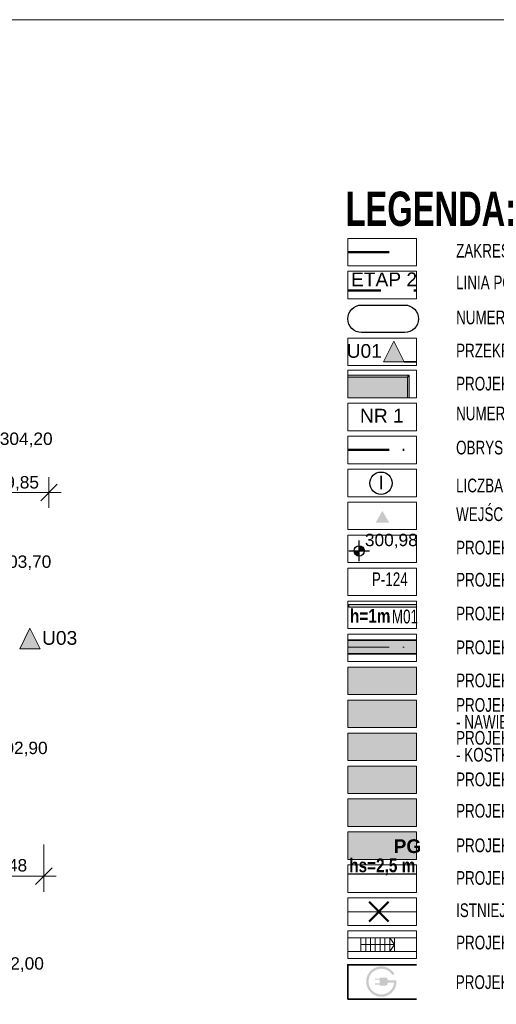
# Model space of a CAD drawing. Extents: x 3 to 280, y 3 to 294.
# Tile 13 of 15: x 132 to 167, y 222 to 294. Entities that reach past the tile are written whole.
import ezdxf
from ezdxf.xclip import XClip

# ---------------------------------------------------------------- set-up
doc = ezdxf.new("R2010")
doc.units = 0
doc.header["$MEASUREMENT"] = 0
doc.header["$XCLIPFRAME"] = 0
for name, pattern in [('Kropki i Kreski', [3.6, 1.8, -0.9, 0, -0.9]), ('Kropki i Kreski 2', [2.5, 1.5, -0.5, 0, -0.5]), ('Kropki przerywana 1', [2.5, 1.5, -1]), ('Przerywana', [2.4, 1.2, -1.2])]:
    doc.linetypes.add(name, pattern=pattern)
for name, color, linetype in [('FORMA - Arch 01 - 820-G Rysunki Obrazki', 7, 'Continuous'), ('FORMA - Arch 01 - PZT 0 ZAKRES OPRACOWANIA', 7, 'Continuous'), ('FORMA - Arch 01 - PZT 1 Strefy', 7, 'Continuous'), ('FORMA - Arch 01 - PZT 2 Budynki', 7, 'Continuous'), ('FORMA - Arch 01 - PZT 2 Inne obiekty', 7, 'Continuous'), ('FORMA - Arch 01 - PZT-3 Ukształtowanie terenu', 7, 'Continuous'), ('FORMA - Arch 01 - PZT-3 Zagospodarowanie', 7, 'Continuous'), ('FORMA - Arch 01 - PZT-5 Opisy ogólne', 7, 'Continuous'), ('FORMA - Arch 01 - PZT-5 Opisy ogólne - Opisy szczegółowe', 7, 'Continuous')]:
    doc.layers.add(name, color=color, linetype=linetype)
doc.styles.add('STYL_AUTOMATYCZNY_12', font='arial.ttf')
doc.styles.add('STYL_AUTOMATYCZNY_2', font='arial.ttf')
doc.styles.add('STYL_AUTOMATYCZNY_4', font='arial.ttf', dxfattribs={"width": 0.7})
doc.styles.add('STYL_AUTOMATYCZNY_7', font='arial.ttf', dxfattribs={"width": 0.7})
doc.styles.add('STYL_AUTOMATYCZNY_8', font='arial.ttf')
doc.styles.add('STYL_AUTOMATYCZNY_9', font='arial.ttf', dxfattribs={"width": 0.8})
doc.linetypes.add('Symbol (2)', pattern='A,0,[1,U02 PROJEKT ZAGOSPODAROWANIA TERENU1.Shx,S=0.007937,R=0,X=0,Y=0],-1,0', length=1)
picture_1 = doc.add_image_def('image1.tif', size_in_pixel=(6031, 4529))

# ---------------------------------------------------------------- blocks, each defined once
blk = doc.blocks.new('Rysunek_1_4', base_point=(290898.113, 247147.311))
at = {"color": 7, "lineweight": 13}
image = blk.add_image(picture_1, insert=(10.711, 323.422), size_in_units=(255.31, 191.72), rotation=-102.12959, dxfattribs=at)
image.set_boundary_path([(-0.5, -0.5), (6030.5, 4528.5)])
blk = doc.blocks.new('Rysunek_2_2', base_point=(291191.997, 247298.698))
at = {"linetype": 'Continuous', "lineweight": 0, "true_color": 0xf0e6d9}
blk.add_hatch(color=254, dxfattribs=at).paths.add_polyline_path([(160.715, 268.071), (156.38, 268.071), (156.38, 266.577), (158.781, 266.577), (160.715, 266.577)])
at = {"linetype": 'Continuous', "lineweight": 25}
for points in [[(157.21, 255.429), (157.585, 255.429), (157.556, 255.573), (157.475, 255.694), (157.353, 255.776), (157.21, 255.804)], [(157.21, 255.429), (156.835, 255.429), (156.863, 255.286), (156.944, 255.164), (157.066, 255.083), (157.21, 255.054)]]:
    blk.add_hatch(color=6, dxfattribs=at).paths.add_polyline_path(points)
at = {"linetype": 'Continuous', "lineweight": 0, "true_color": 0x69697f}
blk.add_hatch(color=8, dxfattribs=at).paths.add_polyline_path([(156.38, 248.937), (156.38, 247.937), (161.38, 247.937), (161.38, 248.937)])
at = {"linetype": 'Continuous', "lineweight": 0, "true_color": 0x606060}
blk.add_hatch(color=251, dxfattribs=at).paths.add_polyline_path([(156.38, 244.977), (161.38, 244.977), (161.38, 246.977), (156.38, 246.977)])
at = {"linetype": 'Continuous', "lineweight": 0, "true_color": 0x4b7a78}
blk.add_hatch(color=137, dxfattribs=at).paths.add_polyline_path([(156.38, 240.177), (161.38, 240.177), (161.38, 242.177), (156.38, 242.177)])
at = {"linetype": 'Continuous', "lineweight": 0, "true_color": 0x5d3b71}
blk.add_hatch(color=197, dxfattribs=at).paths.add_polyline_path([(156.38, 237.777), (161.38, 237.777), (161.38, 239.777), (156.38, 239.777)])
at = {"linetype": 'Continuous', "lineweight": 0, "true_color": 0x577933}
blk.add_hatch(color=77, dxfattribs=at).paths.add_polyline_path([(156.38, 235.377), (161.38, 235.377), (161.38, 237.377), (156.38, 237.377)])
at = {"linetype": 'Continuous', "lineweight": 0, "true_color": 0x7c7938}
blk.add_hatch(color=57, dxfattribs=at).paths.add_polyline_path([(156.38, 232.977), (161.38, 232.977), (161.38, 234.977), (156.38, 234.977)])
at = {"layer": 'FORMA - Arch 01 - PZT 1 Strefy', "linetype": 'Continuous', "lineweight": 0, "true_color": 0x786554}
blk.add_hatch(color=37, dxfattribs=at).paths.add_polyline_path([(156.38, 242.577), (161.38, 242.577), (161.38, 244.577), (156.38, 244.577)])
at = {"layer": 'FORMA - Arch 01 - PZT 2 Budynki', "linetype": 'Continuous', "lineweight": 0, "true_color": 0x000000}
for points in [[(160.715, 268.211), (156.38, 268.211), (156.38, 268.071), (160.715, 268.071)], [(160.715, 268.071), (160.855, 268.211), (160.715, 268.211)], [(160.715, 268.071), (160.855, 268.071), (160.855, 268.211)], [(160.715, 268.071), (160.715, 266.577), (160.855, 266.577), (160.855, 268.071)], [(158.396, 257.478), (159.396, 257.478), (158.896, 258.344)]]:
    blk.add_hatch(color=18, dxfattribs=at).paths.add_polyline_path(points)
at = {"layer": 'FORMA - Arch 01 - PZT 2 Inne obiekty', "linetype": 'Continuous', "lineweight": 13, "true_color": 0xbb77e3}
blk.add_hatch(color=191, dxfattribs=at).paths.add_polyline_path([(161.383, 251.54), (156.455, 251.54), (156.455, 251.34), (161.383, 251.34)])
at = {"layer": 'FORMA - Arch 01 - PZT-3 Zagospodarowanie', "linetype": 'Continuous', "lineweight": 13}
blk.add_hatch(color=8, dxfattribs=at).paths.add_polyline_path([(159.776, 224.641, 8.91932), (159.921, 224.174), (159.287, 224.174), (159.287, 224.217, 0.414214), (159.117, 224.386), (158.692, 224.386), (158.692, 224.302), (158.353, 224.302), (158.353, 224.217), (158.692, 224.217), (158.692, 223.962), (158.353, 223.962), (158.353, 223.877), (158.692, 223.877), (158.692, 223.792), (159.117, 223.792, 0.414214), (159.287, 223.962), (159.287, 224.004), (159.75, 224.004, -6.456643), (159.629, 224.556)])
at = {"layer": 'FORMA - Arch 01 - PZT-5 Opisy ogólne', "linetype": 'Continuous', "lineweight": 0, "true_color": 0x000000}
blk.add_hatch(color=18, dxfattribs=at).paths.add_polyline_path([(158.985, 269.186), (160.485, 269.186), (159.735, 270.686)])
at = {"color": 7, "linetype": 'Continuous', "lineweight": 13, "ltscale": 2}
for p, q in [((161.38, 278.177), (156.38, 278.177)), ((156.38, 278.177), (156.38, 276.177)), ((161.38, 276.177), (161.38, 278.177)), ((156.38, 276.177), (161.38, 276.177)), ((161.38, 275.777), (156.38, 275.777)), ((156.38, 275.777), (156.38, 273.777)), ((161.38, 273.777), (161.38, 275.777)), ((156.38, 273.777), (161.38, 273.777)), ((161.38, 270.922), (156.38, 270.922)), ((156.38, 270.922), (156.38, 268.922)), ((161.38, 268.922), (161.38, 270.922)), ((156.38, 268.922), (161.38, 268.922)), ((161.38, 268.577), (156.38, 268.577)), ((156.38, 268.577), (156.38, 266.577)), ((161.38, 266.577), (161.38, 268.577)), ((156.38, 266.577), (161.38, 266.577)), ((161.38, 266.177), (156.38, 266.177)), ((156.38, 266.177), (156.38, 264.177)), ((161.38, 264.177), (161.38, 266.177)), ((156.38, 264.177), (161.38, 264.177)), ((161.38, 263.777), (156.38, 263.777)), ((156.38, 263.777), (156.38, 261.777)), ((161.38, 261.777), (161.38, 263.777)), ((156.38, 261.777), (161.38, 261.777)), ((161.38, 261.377), (156.38, 261.377)), ((156.38, 261.377), (156.38, 259.377)), ((161.38, 259.377), (161.38, 261.377)), ((156.38, 259.377), (161.38, 259.377)), ((161.38, 258.977), (156.38, 258.977)), ((156.38, 258.977), (156.38, 256.977)), ((161.38, 256.977), (161.38, 258.977)), ((156.38, 256.977), (161.38, 256.977)), ((161.38, 254.177), (156.38, 254.177)), ((156.38, 254.177), (156.38, 252.177)), ((161.38, 252.177), (161.38, 254.177)), ((156.38, 252.177), (161.38, 252.177)), ((161.38, 251.777), (156.38, 251.777)), ((156.38, 251.777), (156.38, 249.777)), ((161.38, 249.777), (161.38, 251.777)), ((156.38, 249.777), (161.38, 249.777)), ((161.38, 249.377), (156.38, 249.377)), ((156.38, 249.377), (156.38, 247.377)), ((161.38, 247.377), (161.38, 249.377)), ((156.38, 247.377), (161.38, 247.377)), ((161.38, 246.977), (156.38, 246.977)), ((156.38, 246.977), (156.38, 244.977)), ((161.38, 244.977), (161.38, 246.977)), ((156.38, 244.977), (161.38, 244.977)), ((161.38, 244.577), (156.38, 244.577)), ((156.38, 244.577), (156.38, 242.577)), ((161.38, 242.577), (161.38, 244.577)), ((156.38, 242.577), (161.38, 242.577)), ((156.38, 242.177), (156.38, 240.177)), ((161.38, 242.177), (156.38, 242.177)), ((161.38, 240.177), (161.38, 242.177)), ((156.38, 240.177), (161.38, 240.177)), ((161.38, 239.777), (156.38, 239.777)), ((156.38, 239.777), (156.38, 237.777)), ((161.38, 237.777), (161.38, 239.777)), ((156.38, 237.777), (161.38, 237.777)), ((161.38, 237.377), (156.38, 237.377)), ((156.38, 237.377), (156.38, 235.377)), ((161.38, 235.377), (161.38, 237.377)), ((156.38, 235.377), (161.38, 235.377)), ((161.38, 234.977), (156.38, 234.977)), ((156.38, 234.977), (156.38, 232.977)), ((161.38, 232.977), (161.38, 234.977)), ((156.38, 232.977), (161.38, 232.977)), ((161.38, 232.577), (156.38, 232.577)), ((156.38, 232.577), (156.38, 230.577)), ((161.38, 230.577), (161.38, 232.577)), ((156.38, 230.577), (161.38, 230.577)), ((161.38, 230.177), (156.38, 230.177)), ((156.38, 230.177), (156.38, 228.177)), ((161.38, 228.177), (161.38, 230.177)), ((156.38, 228.177), (161.38, 228.177)), ((161.38, 227.777), (156.38, 227.777)), ((156.38, 227.777), (156.38, 225.777)), ((161.38, 225.777), (161.38, 227.777)), ((156.38, 225.777), (161.38, 225.777))]:
    blk.add_line(p, q, dxfattribs=at)
at = {"color": 30, "linetype": 'Przerywana', "lineweight": 50, "ltscale": 2}
blk.add_line((156.38, 274.382), (161.38, 274.382), dxfattribs=at)
at = {"color": 6, "linetype": 'Continuous', "lineweight": 25, "ltscale": 2}
for p, q in [((157.21, 254.679), (157.21, 256.179)), ((156.46, 255.429), (157.96, 255.429))]:
    blk.add_line(p, q, dxfattribs=at)
blk.add_circle((157.21, 255.429), 0.375, dxfattribs=at)
at = {"layer": 'FORMA - Arch 01 - PZT 0 ZAKRES OPRACOWANIA', "color": 1, "linetype": 'Kropki przerywana 1', "lineweight": 50, "ltscale": 2}
blk.add_line((156.38, 277.177), (161.38, 277.177), dxfattribs=at)
at = {"layer": 'FORMA - Arch 01 - PZT 2 Budynki', "color": 7, "linetype": 'Kropki i Kreski 2', "lineweight": 50, "ltscale": 2}
blk.add_line((156.38, 262.777), (161.38, 262.777), dxfattribs=at)
at = {"layer": 'FORMA - Arch 01 - PZT 2 Budynki', "color": 7, "linetype": 'Continuous', "lineweight": 18, "ltscale": 2, "flags": 128}
for points in [[(160.715, 268.211), (156.38, 268.211)], [(156.38, 268.211), (156.38, 268.071)], [(156.38, 268.071), (160.715, 268.071)], [(160.855, 268.211), (160.715, 268.211)], [(160.715, 268.071), (160.715, 266.577)], [(160.855, 266.577), (160.855, 268.211)], [(160.855, 266.577), (160.715, 266.577)]]:
    blk.add_lwpolyline(points, dxfattribs=at)
at = {"layer": 'FORMA - Arch 01 - PZT 2 Budynki', "color": 7, "linetype": 'Continuous', "lineweight": 25, "ltscale": 2}
blk.add_circle((158.796, 260.356), 0.815, dxfattribs=at)
at = {"layer": 'FORMA - Arch 01 - PZT 2 Inne obiekty', "color": 191, "linetype": 'Continuous', "lineweight": 13, "ltscale": 2, "true_color": 0xbb77e3, "flags": 128}
for points in [[(161.383, 251.54), (156.455, 251.54)], [(156.455, 251.54), (156.455, 251.34)], [(161.383, 251.34), (161.383, 251.54)], [(156.455, 251.34), (161.383, 251.34)]]:
    blk.add_lwpolyline(points, dxfattribs=at)
at = {"layer": 'FORMA - Arch 01 - PZT-3 Zagospodarowanie', "color": 7, "linetype": 'Continuous', "lineweight": 13, "ltscale": 2}
for p, q in [((161.38, 256.577), (156.38, 256.577)), ((156.38, 256.577), (156.38, 254.577)), ((161.38, 254.577), (161.38, 256.577)), ((156.38, 254.577), (161.38, 254.577))]:
    blk.add_line(p, q, dxfattribs=at)
at = {"layer": 'FORMA - Arch 01 - PZT-3 Zagospodarowanie', "color": 7, "linetype": 'Continuous', "lineweight": 35, "ltscale": 2}
for p, q in [((156.38, 248.937), (161.38, 248.937)), ((156.38, 247.937), (161.38, 247.937))]:
    blk.add_line(p, q, dxfattribs=at)
at = {"layer": 'FORMA - Arch 01 - PZT-3 Zagospodarowanie', "color": 7, "linetype": 'Kropki i Kreski 2', "lineweight": 18, "ltscale": 2}
blk.add_line((156.38, 248.437), (161.38, 248.437), dxfattribs=at)
at = {"layer": 'FORMA - Arch 01 - PZT-3 Zagospodarowanie', "color": 7, "linetype": 'Continuous', "lineweight": 50, "ltscale": 2}
for p, q in [((157.936, 229.884), (159.35, 228.47)), ((159.35, 229.884), (157.936, 228.47))]:
    blk.add_line(p, q, dxfattribs=at)
at = {"layer": 'FORMA - Arch 01 - PZT-3 Zagospodarowanie', "color": 7, "linetype": 'Continuous', "lineweight": 18, "ltscale": 2}
for p, q in [((156.38, 227.277), (161.38, 227.277)), ((157.331, 226.277), (157.331, 227.277)), ((157.681, 226.277), (157.681, 227.277)), ((158.031, 226.277), (158.031, 227.277)), ((158.381, 226.277), (158.381, 227.277)), ((158.731, 226.277), (158.731, 227.277)), ((159.081, 226.277), (159.081, 227.277)), ((159.431, 226.277), (159.431, 227.277)), ((159.781, 226.777), (159.431, 227.277)), ((159.781, 226.277), (159.781, 227.277)), ((157.331, 226.777), (159.781, 226.777)), ((159.781, 226.777), (159.431, 226.277)), ((156.38, 226.277), (161.38, 226.277))]:
    blk.add_line(p, q, dxfattribs=at)
at = {"layer": 'FORMA - Arch 01 - PZT-3 Zagospodarowanie', "color": 7, "linetype": 'Symbol (2)', "lineweight": 25, "ltscale": 2, "flags": 128}
blk.add_lwpolyline([(156.38, 231.924), (161.38, 231.924)], dxfattribs=at)
at = {"layer": 'FORMA - Arch 01 - PZT-3 Zagospodarowanie', "color": 7, "linetype": 'Symbol (2)', "lineweight": 5, "ltscale": 2, "flags": 128}
blk.add_lwpolyline([(156.38, 229.177), (161.38, 229.177)], dxfattribs=at)
at = {"layer": 'FORMA - Arch 01 - PZT-3 Zagospodarowanie', "color": 7, "linetype": 'Continuous', "lineweight": 35, "ltscale": 2, "flags": 128}
for points in [[(161.38, 225.314), (156.38, 225.314), (156.38, 222.814)], [(161.38, 222.814), (156.38, 222.814)]]:
    blk.add_lwpolyline(points, dxfattribs=at)
at = {"layer": 'FORMA - Arch 01 - PZT-5 Opisy ogólne', "color": 7, "linetype": 'Kropki i Kreski', "lineweight": 35, "ltscale": 2}
blk.add_line((161.38, 269.186), (160.485, 269.186), dxfattribs=at)
at = {"layer": 'FORMA - Arch 01 - PZT-5 Opisy ogólne', "color": 11, "linetype": 'Continuous', "lineweight": 25, "ltscale": 2, "true_color": 0xff8040, "flags": 128}
blk.add_lwpolyline([(157.38, 273.322), (160.521, 273.322, -0.414214), (161.521, 272.322, -0.414214), (160.521, 271.322), (157.38, 271.322, -0.414214), (156.38, 272.322, -0.414214)], format="xyb", close=True, dxfattribs=at)
at = {"layer": 'FORMA - Arch 01 - PZT-5 Opisy ogólne', "color": 7, "linetype": 'Continuous', "lineweight": 5, "ltscale": 2, "flags": 128}
blk.add_lwpolyline([(158.985, 269.186), (160.485, 269.186), (159.735, 270.686)], close=True, dxfattribs=at)
at = {"color": 7, "linetype": 'Continuous', "lineweight": 25, "attachment_point": 4}
for s, insert, char_height, style in [('\\A1;{\\pql;\\fArial|b1|i0|c238|p0;\\W0.700000;LEGENDA:}', (156.216, 280.311), 2.5, 'STYL_AUTOMATYCZNY_4'), ('\\A1;{\\pql;\\fArial|b0|i0|c238|p0;\\W0.700000;ZAKRES TERENU OBJĘTEGO WNIOSKIEM}', (164.261, 277.126), 1, 'STYL_AUTOMATYCZNY_7'), ('\\A1;{\\pql;\\fArial|b0|i0|c238|p0;\\W0.700000;LINIA PODZIAŁU NA ETAPY INWESTYCJI}', (164.261, 274.958), 1, 'STYL_AUTOMATYCZNY_7'), ('\\A1;{\\pql;\\fArial|b0|i0|c238|p0;\\W0.700000;NUMERY DZIAŁEK OBJĘTE OBSZAREM OPRACOWANIA I ZAKRESU WNIO\\fArial|b0|i0|c238|p0;\\W0.700000;S\\fArial|b0|i0|c238|p0;\\W0.700000;KU}', (164.261, 272.27), 1, 'STYL_AUTOMATYCZNY_7'), ('\\A1;{\\pql;\\fArial|b0|i0|c238|p0;\\W0.700000;PRZEKROJE TERENOWE}', (164.261, 270.006), 1, 'STYL_AUTOMATYCZNY_7'), ('\\A1;{\\pql;\\fArial|b0|i0|c238|p0;\\W0.700000;PROJEKTOWANY BUDYNEK \\fArial|b0|i0|c238|p0;\\W0.700000;HANDLOWO-USŁUGOWY}', (164.261, 267.598), 1, 'STYL_AUTOMATYCZNY_7'), ('\\A1;{\\pql;\\fArial|b0|i0|c238|p0;\\W0.700000;NUMERACJA PROJEKTOWANYCH BUDYNKÓW}', (164.261, 265.425), 1, 'STYL_AUTOMATYCZNY_7'), ('\\A1;{\\pql;\\fArial|b0|i0|c238|p0;\\W0.700000;OBRYS NADWIESZEŃ ZADASZEŃ}', (164.261, 262.944), 1, 'STYL_AUTOMATYCZNY_7'), ('\\A1;{\\pql;\\fArial|b0|i0|c238|p0;\\W0.700000;LICZBA KONDYGNACJI}', (164.261, 260.184), 1, 'STYL_AUTOMATYCZNY_7'), ('\\A1;{\\pql;\\fArial|b0|i0|c238|p0;\\W0.700000;WEJŚCIE GŁOWNE I EWAKUACYJNE DO BUDYNKU}', (164.261, 258.097), 1, 'STYL_AUTOMATYCZNY_7'), ('\\A1;{\\pql;\\fArial|b0|i0|c238|p0;\\W0.700000;PROJEKTOWANA RZĘDNA TERENU}', (164.261, 255.519), 1, 'STYL_AUTOMATYCZNY_7'), ('\\A1;{\\pql;\\fArial|b0|i0|c238|p0;\\W0.700000;PROJEKTOWAN\\fArial|b0|i0|c238|p0;\\W0.700000;A\\fArial|b0|i0|c238|p0;\\W0.700000; LICZBA MIEJSC POSTOJOW\\fArial|b0|i0|c238|p0;\\W0.700000;YCH}', (164.261, 253.327), 1, 'STYL_AUTOMATYCZNY_7'), ('\\A1;{\\pql;\\fArial|b0|i0|c238|p0;\\W0.700000;PROJEKTOWANY MUR OPOROWY (M01) - OZNACZENIE JEDNOSTKOWE MURÓW}', (164.261, 250.724), 1, 'STYL_AUTOMATYCZNY_7'), ('\\A1;{\\pql;\\fArial|b0|i0|c238|p0;\\W0.700000;M01}', (159.586, 250.65), 1, 'STYL_AUTOMATYCZNY_7'), ('\\A1;{\\pql;\\fArial|b0|i0|c238|p0;\\W0.700000;PROJEKTOWANA DROGA WEWNĘTRZNA - \\fArial|b0|i0|c238|p0;\\W0.700000;KOSTKA BRUKOWA}', (164.261, 248.262), 1, 'STYL_AUTOMATYCZNY_7'), ('\\A1;{\\pql;\\fArial|b0|i0|c238|p0;\\W0.700000;PROJEKTOWANY TEREN UTWARDZONY \\fArial|b0|i0|c238|p0;\\W0.700000; CHODNIK \\fArial|b0|i0|c238|p0;\\W0.700000;- \\fArial|b0|i0|c238|p0;\\W0.700000;KOSTKA BRUKOWA}', (164.261, 245.998), 1, 'STYL_AUTOMATYCZNY_7'), ('\\A1;{\\pql;\\fArial|b0|i0|c238|p0;\\W0.700000;PROJEKTOWANY TEREN UTWARDZONY  MIEJSCA POSTOJOWE\\fArial|b0|i0|c238|p0;\\W0.700000; NPS\\fArial|b0|i0|c238|p0;\\W0.700000; - \\fArial|b0|i0|c238|p0;\\W0.700000;KOSTKA BRUKOWA}', (164.261, 238.798), 1, 'STYL_AUTOMATYCZNY_7'), ('\\A1;{\\pql;\\fArial|b0|i0|c238|p0;\\W0.700000;PROJEKTOWANA ZIELEŃ \\fArial|b0|i0|c238|p0;\\W0.700000;RODZIMA\\fArial|b0|i0|c238|p0;\\W0.700000; - \\fArial|b0|i0|c238|p0;\\W0.700000;TRAWNIK}', (164.261, 236.513), 1, 'STYL_AUTOMATYCZNY_7'), ('\\A1;{\\pql;\\fArial|b0|i0|c238|p0;\\W0.700000;PROJEKTOWANY TEREN UTWARDZONY  \\fArial|b0|i0|c238|p0;\\W0.700000;PLAC GOSPODARCZY\\fArial|b0|i0|c238|p0;\\W0.700000; - \\fArial|b0|i0|c238|p0;\\W0.700000;KOSTKA BRUKOWA}', (164.261, 233.998), 1, 'STYL_AUTOMATYCZNY_7'), ('\\A1;{\\pql;\\fArial|b0|i0|c238|p0;\\W0.700000;PROJEKTOWANA SKARPA 1:1}', (164.261, 231.626), 1, 'STYL_AUTOMATYCZNY_7'), ('\\A1;{\\pql;\\fArial|b0|i0|c238|p0;\\W0.700000;ISTNIEJĄCA SKARPA DO ROZBIÓRKI}', (164.261, 229.136), 1, 'STYL_AUTOMATYCZNY_7'), ('\\A1;{\\pql;\\fArial|b0|i0|c238|p0;\\W0.700000;PROJEKTOWANE SCHODY TERENOWE}', (164.261, 226.924), 1, 'STYL_AUTOMATYCZNY_7'), ('\\A1;{\\pql;\\fArial|b0|i0|c238|p0;\\W0.700000;PROJEKTOWANE MIEJSCA POSTOJOWE\\fArial|b0|i0|c238|p0;\\W0.700000; DO POJAZDÓW ELEKTRYCZNYCH}', (164.24, 224.041), 1, 'STYL_AUTOMATYCZNY_7')]:
    blk.add_mtext(s, dxfattribs=dict(at, insert=insert, char_height=char_height, style=style))
at = {"color": 6, "linetype": 'Continuous', "lineweight": 25, "insert": (157.625, 255.612), "char_height": 0.9, "width": 3.77518, "attachment_point": 7, "style": 'STYL_AUTOMATYCZNY_2'}
blk.add_mtext('\\A1;{\\pql;\\fArial|b0|i0|c238|p0;\\W1.000000;300,98}', dxfattribs=at)
at = {"color": 7, "linetype": 'Continuous', "lineweight": 25, "char_height": 1, "attachment_point": 4, "style": 'STYL_AUTOMATYCZNY_7'}
for s, insert, line_spacing_factor in [('\\A1;{\\pql;\\fArial|b0|i0|c238|p0;\\W0.700000;PROJEKTOWANY TEREN UTWARDZONY \\fArial|b0|i0|c238|p0;\\W0.700000;-\\fArial|b0|i0|c238|p0;\\W0.700000; PROMENADA \\fArial|b0|i0|c238|p0;\\W0.700000;(\\fArial|b0|i0|c238|p0;\\W0.700000;STREFA PUBLICZNA\\fArial|b0|i0|c238|p0;\\W0.700000;)\\P\\pql;\\fArial|b0|i0|c238|p0;\\W0.700000;- NAWIERZCHNIA Z CZERWONEJ CEGŁY}', (164.261, 243.598), 0.739093), ('\\A1;{\\pql;\\fArial|b0|i0|c238|p0;\\W0.700000;PROJEKTOWANY TEREN UTWARDZONY  MIEJSCA POSTOJOWE \\P\\pql;\\fArial|b0|i0|c238|p0;\\W0.700000;- KOSTKA BRUKOWA\\fArial|b0|i0|c238|p0;\\W0.700000; PRZEPUSZCZALNA WODĘ}', (164.261, 241.062), 0.737016)]:
    blk.add_mtext(s, dxfattribs=dict(at, insert=insert, line_spacing_factor=line_spacing_factor))
at = {"layer": 'FORMA - Arch 01 - PZT 2 Budynki', "color": 30, "linetype": 'Continuous', "lineweight": 50, "insert": (156.609, 275.191), "char_height": 1, "attachment_point": 4, "style": 'STYL_AUTOMATYCZNY_2'}
blk.add_mtext('\\A1;{\\pql;\\fArial|b0|i0|c238|p0;\\W1.000000;ETAP \\fArial|b0|i0|c238|p0;\\W1.000000;2}', dxfattribs=at)
at = {"layer": 'FORMA - Arch 01 - PZT 2 Budynki', "color": 7, "linetype": 'Continuous', "lineweight": 25, "char_height": 1, "attachment_point": 4, "style": 'STYL_AUTOMATYCZNY_2'}
for s, insert in [('\\A1;{\\pql;\\fArial|b0|i0|c238|p0;\\W1.000000;NR 1}', (157.265, 265.272)), ('\\A1;{\\pql;\\fArial|b0|i0|c238|p0;\\W1.000000;I}', (158.606, 260.413))]:
    blk.add_mtext(s, dxfattribs=dict(at, insert=insert))
at = {"layer": 'FORMA - Arch 01 - PZT-3 Zagospodarowanie', "color": 7, "linetype": 'Continuous', "lineweight": 25, "insert": (158.131, 253.37), "char_height": 1, "attachment_point": 4, "style": 'STYL_AUTOMATYCZNY_7'}
blk.add_mtext('\\A1;{\\pql;\\fArial|b0|i0|c238|p0;\\W0.700000;P-\\fArial|b0|i0|c238|p0;\\W0.700000;12\\fArial|b0|i0|c238|p0;\\W0.700000;4}', dxfattribs=at)
at = {"layer": 'FORMA - Arch 01 - PZT-3 Zagospodarowanie', "color": 7, "linetype": 'Continuous', "lineweight": 70, "insert": (159.709, 233.937), "char_height": 1, "attachment_point": 4, "style": 'STYL_AUTOMATYCZNY_8'}
blk.add_mtext('\\A1;{\\pql;\\fArial|b1|i0|c238|p0;\\W1.000000;PG}', dxfattribs=at)
at = {"layer": 'FORMA - Arch 01 - PZT-5 Opisy ogólne', "color": 7, "linetype": 'Continuous', "lineweight": 5, "insert": (158.859, 269.469), "char_height": 1, "attachment_point": 9, "style": 'STYL_AUTOMATYCZNY_2'}
blk.add_mtext('\\A1;{\\pqr;\\pt0;\\fArial|b0|i0|c238|p0;\\W1.000000;U01}', dxfattribs=at)
at = {"layer": 'FORMA - Arch 01 - PZT-5 Opisy ogólne - Opisy szczegółowe', "color": 7, "linetype": 'Continuous', "lineweight": 5, "insert": (156.534, 250.198), "char_height": 1, "attachment_point": 7, "style": 'STYL_AUTOMATYCZNY_9'}
blk.add_mtext('\\A1;{\\pql;\\fArial|b1|i0|c238|p0;\\W0.800000;h=\\fArial|b1|i0|c238|p0;\\W0.800000;1\\fArial|b1|i0|c238|p0;\\W0.800000;m}', dxfattribs=at)
at = {"layer": 'FORMA - Arch 01 - PZT-5 Opisy ogólne - Opisy szczegółowe', "color": 154, "linetype": 'Continuous', "lineweight": 13, "insert": (156.479, 231.822), "char_height": 1, "attachment_point": 7, "style": 'STYL_AUTOMATYCZNY_9'}
blk.add_mtext('\\A1;{\\pql;\\fArial|b1|i0|c238|p0;\\W0.800000;h\\fArial|b1|i0|c238|p0;\\W0.800000;s\\fArial|b1|i0|c238|p0;\\W0.800000;=2,5 m}', dxfattribs=at)
blk = doc.blocks.new('Rysunek_3_1', base_point=(290898.113, 247147.311))
at = {"layer": 'FORMA - Arch 01 - PZT-5 Opisy ogólne', "linetype": 'Continuous', "lineweight": 0, "true_color": 0x000000}
blk.add_hatch(color=18, dxfattribs=at).paths.add_polyline_path([(133.994, 248.302), (133.244, 249.802), (132.494, 248.302)])
at = {"color": 45, "linetype": 'Continuous', "lineweight": 18, "ltscale": 2}
for p, q in [((134.025, 259.079), (135.225, 260.279)), ((133.65, 231.157), (134.851, 232.356))]:
    blk.add_line(p, q, dxfattribs=at)
at = {"color": 85, "linetype": 'Continuous', "lineweight": 18, "ltscale": 2}
for p, q in [((134.625, 258.554), (134.625, 260.804)), ((124.77, 259.679), (134.625, 259.679)), ((134.625, 259.679), (135.525, 259.679)), ((134.25, 230.631), (134.251, 234.074)), ((124.769, 231.76), (134.25, 231.756)), ((134.25, 231.756), (135.15, 231.756))]:
    blk.add_line(p, q, dxfattribs=at)
at = {"layer": 'FORMA - Arch 01 - PZT-5 Opisy ogólne', "color": 242, "linetype": 'Continuous', "lineweight": 18, "ltscale": 2, "flags": 128}
blk.add_lwpolyline([(133.994, 248.302), (132.494, 248.302), (133.244, 249.802)], close=True, dxfattribs=at)
at = {"color": 6, "linetype": 'Continuous', "lineweight": 18, "insert": (131.45, 259.808), "char_height": 0.9, "width": 2.40228, "attachment_point": 7, "style": 'STYL_AUTOMATYCZNY_12'}
blk.add_mtext('\\A1;{\\pql;\\fArial|b0|i0|c238|p0;\\W1.000000;9,85}', dxfattribs=at)
at = {"color": 6, "linetype": 'Continuous', "lineweight": 18, "insert": (130.591, 231.938), "char_height": 0.9, "width": 2.40228, "attachment_point": 7, "rotation": 359.98072, "style": 'STYL_AUTOMATYCZNY_12'}
blk.add_mtext('\\A1;{\\pql;\\fArial|b0|i0|c238|p0;\\W1.000000;9,48}', dxfattribs=at)
at = {"layer": 'FORMA - Arch 01 - PZT-3 Ukształtowanie terenu', "color": 226, "linetype": 'Continuous', "lineweight": 18, "char_height": 0.9, "width": 3.77518, "attachment_point": 7, "style": 'STYL_AUTOMATYCZNY_2'}
for s, insert in [('\\A1;{\\pql;\\fArial|b0|i0|c238|p0;\\W1.000000;304,20}', (131.046, 262.976)), ('\\A1;{\\pql;\\fArial|b0|i0|c238|p0;\\W1.000000;303,70}', (130.949, 254.033)), ('\\A1;{\\pql;\\fArial|b0|i0|c238|p0;\\W1.000000;302,90}', (130.682, 240.479)), ('\\A1;{\\pql;\\fArial|b0|i0|c238|p0;\\W1.000000;302,00}', (130.41, 224.791))]:
    blk.add_mtext(s, dxfattribs=dict(at, insert=insert))
at = {"layer": 'FORMA - Arch 01 - PZT-5 Opisy ogólne', "color": 242, "linetype": 'Continuous', "lineweight": 18, "insert": (134.12, 248.585), "char_height": 1, "attachment_point": 7, "style": 'STYL_AUTOMATYCZNY_2'}
blk.add_mtext('\\A1;{\\pql;\\pt0;\\fArial|b0|i0|c238|p0;\\W1.000000;U03}', dxfattribs=at)

msp = doc.modelspace()

# ---------------------------------------------------------------- linework, layer by layer
at = {"color": 7, "linetype": 'Continuous', "lineweight": 13, "ltscale": 2}
msp.add_line((206.538, 294.089), (2.999, 294.089), dxfattribs=at)

# ---------------------------------------------------------------- block references
at = {"layer": 'FORMA - Arch 01 - 820-G Rysunki Obrazki', "color": 7, "linetype": 'Continuous', "lineweight": 13, "ltscale": 2}
ref = msp.add_blockref('Rysunek_3_1', (290898.113, 247147.311), dxfattribs=at)
XClip(ref).set_block_clipping_path([(4.4591791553, 68.5330435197), (162.0596561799, 68.5330435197), (162.0596561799, 120.7458031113), (153.687856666, 120.7458031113), (153.687856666, 183.7219650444), (180.3777773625, 183.7219650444), (180.3777773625, 202.8526600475), (151.3113840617, 202.8526600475), (151.3113840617, 294.9982312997), (4.4591791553, 294.9982312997)])
ref = msp.add_blockref('Rysunek_1_4', (290898.113, 247147.311), dxfattribs=at)
XClip(ref).set_block_clipping_path([(4.1650380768, 63.6887850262), (77.4469620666, 63.6887850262), (77.4469620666, 75.4853690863), (153.687856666, 75.4853690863), (153.687856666, 184.247843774), (184.9384334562, 184.247843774), (184.9384334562, 199.5085007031), (152.4292346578, 199.5085007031), (152.4292346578, 292.9633933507), (4.1650380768, 292.9633933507)])
ref = msp.add_blockref('Rysunek_2_2', (291191.997, 247298.698), dxfattribs=at)
XClip(ref).set_block_clipping_path([(152.4292346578, 201.2870824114), (209.6403433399, 293.7185371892)])

doc.saveas('drawing.dxf')
